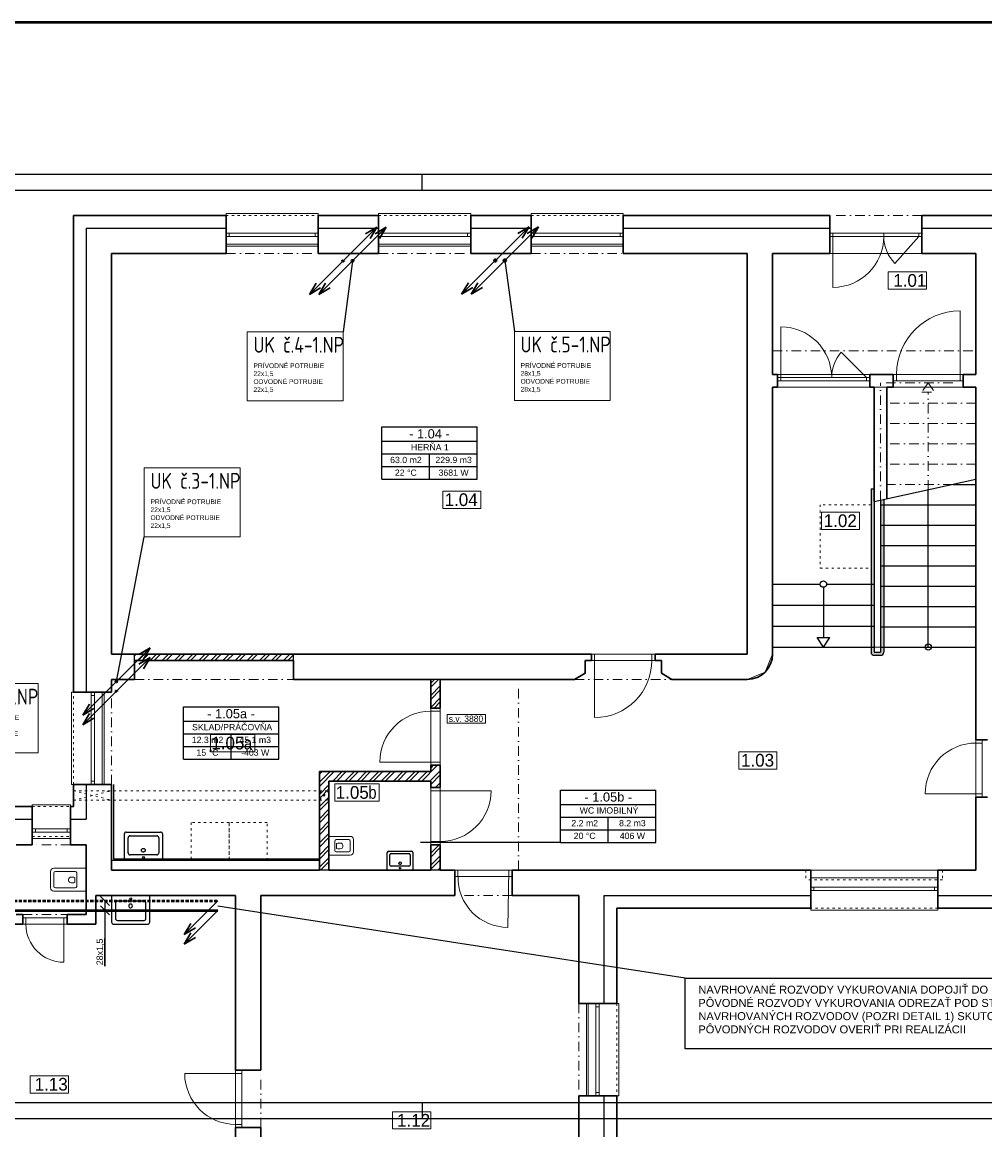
# Model space of a CAD drawing. Header units: millimetres. Extents: x 49721 to 99817, y 15126 to 82527.
# Tile 16 of 25: x 57308 to 72457, y 65098 to 82527. Entities that reach past the tile are written whole.
import ezdxf

# ---------------------------------------------------------------- set-up
doc = ezdxf.new("R2010")
doc.units = ezdxf.units.MM
for name, pattern in [('ACAD_ISO03W100', [30, 12, -18]), ('DASH', [75, 50, -25]), ('ČERCHOVANÁ', [1, 0.5, -0.25, 0, -0.25])]:
    doc.linetypes.add(name, pattern=pattern)
doc.layers.add('- pomocna', color=232, linetype='Continuous', lineweight=0, plot=False)
for name, color, linetype, lineweight in [('- zariadenie', 30, 'Continuous', 0), ('_1_TZB-popis', 253, 'Continuous', 15), ('H popisky', 8, 'Continuous', 25), ('H stavba', 82, 'Continuous', 30), ('m_ciarkovana zariadenie', 7, 'Continuous', 0), ('m_popis', 7, 'Continuous', 0), ('otvor', 163, 'Continuous', 5), ('ramik', 61, 'Continuous', 25), ('RE-nove', 10, 'Continuous', 0), ('Tbč stavba', 4, 'ČERCHOVANÁ', 0), ('Tč stavba', 7, 'ACAD_ISO03W100', 5)]:
    doc.layers.add(name, color=color, linetype=linetype, lineweight=lineweight)
for name, color, linetype in [('1__NP___MIESTNOSTIUK', 7, 'Continuous'), ('ODVODN__POTRUBIE', 7, 'Continuous'), ('POLO_KY', 7, 'Continuous'), ('PR_VODN__POTRUBIE', 7, 'Continuous'), ('ZNA_KA_STUPA_KY', 7, 'Continuous')]:
    doc.layers.add(name, color=color, linetype=linetype)
doc.styles.add('1-50_ce_2mm_100', font='GOTHIC.TTF', dxfattribs={"height": 100})
doc.styles.add('ARIAL', font='arial.ttf')
doc.styles.add('Arial_4', font='arial.ttf', dxfattribs={"height": 150})
doc.styles.add('MtXpl_Arial_Narrow', font='ARIALN.TTF')
doc.styles.add('MtXpl_TechnicLite', font='txt')

# ---------------------------------------------------------------- blocks, each defined once
blk = doc.blocks.new('*U143')
at = {"layer": 'ramik'}
for p, q in [((-630, 292), (-630, 297)), ((-630, 5), (-630, 0))]:
    blk.add_line(p, q, dxfattribs=at)
for points in [[(-840, 0), (0, 0), (0, 297), (-840, 297)], [(-835, 5), (-5, 5), (-5, 292), (-835, 292)]]:
    blk.add_lwpolyline(points, close=True, dxfattribs=at)
blk = doc.blocks.new('A$C50a26ddb')
at = {"layer": 'ZNA_KA_STUPA_KY', "color": 12}
blk.add_line((530, 530), (0, 0), dxfattribs=at)
at = {"layer": 'ZNA_KA_STUPA_KY', "color": 12, "lineweight": 30}
for p in [(106, 177), (177, 106)]:
    blk.add_line(p, (0, 0), dxfattribs=at)
blk = doc.blocks.new('A$C355c1e2b')
at = {"layer": 'ODVODN__POTRUBIE', "color": 172, "lineweight": 9}
blk.add_line((530, 530), (0, 0), dxfattribs=at)
at = {"layer": 'ODVODN__POTRUBIE', "color": 172, "lineweight": 30}
for p in [(106, 177), (177, 106)]:
    blk.add_line(p, (0, 0), dxfattribs=at)
blk = doc.blocks.new('A$Cb8585ead')
at = {"layer": 'ZNA_KA_STUPA_KY', "color": 8}
blk.add_line((530, 530), (0, 0), dxfattribs=at)
at = {"layer": 'ZNA_KA_STUPA_KY', "color": 8, "lineweight": 30}
for p in [(106, 177), (177, 106)]:
    blk.add_line(p, (0, 0), dxfattribs=at)
blk = doc.blocks.new('1np-novypodklad')
at = {"layer": 'RE-nove'}
h = blk.add_hatch(color=8, dxfattribs=at)
h.paths.add_polyline_path([(20382, 51635), (20332, 51635), (20332, 51315), (20382, 51315)])
h.paths.add_polyline_path([(20382, 51716), (20332, 51705), (20332, 51635), (20382, 51635)])
h.paths.add_polyline_path([(20232, 51683), (20232, 51885), (20182, 51885), (20182, 50385), (20232, 50385)])
h.paths.add_polyline_path([(20232, 50385), (20182, 50385), (20182, 50055), (20232, 50055)])
h.paths.add_polyline_path([(20232, 50055), (20182, 50055), (20182, 49725), (20232, 49725)])
h.paths.add_polyline_path([(20232, 49725), (20182, 49725), (20182, 49395), (20232, 49395)])
h.paths.add_polyline_path([(20382, 49315), (20382, 49395), (20332, 49395), (20332, 49315), (20232, 49315), (20232, 49395), (20182, 49395), (20182, 49315, 0.414214), (20232, 49265), (20332, 49265, 0.414214)])
h.paths.add_polyline_path([(20382, 49715), (20332, 49715), (20332, 49395), (20382, 49395)])
h.paths.add_polyline_path([(20382, 50035), (20332, 50035), (20332, 49715), (20382, 49715)])
h.paths.add_polyline_path([(20382, 50355), (20332, 50355), (20332, 50035), (20382, 50035)])
h.paths.add_polyline_path([(20382, 50675), (20332, 50675), (20332, 50355), (20382, 50355)])
h.paths.add_polyline_path([(20382, 50995), (20332, 50995), (20332, 50675), (20382, 50675)])
h.paths.add_polyline_path([(20382, 51315), (20332, 51315), (20332, 50995), (20382, 50995)])
at = {"layer": '- pomocna', "color": 8}
for p, q in [((11482, 55735), (10032, 55735)), ((10032, 55735), (10032, 55585)), ((11482, 55585), (11482, 55735)), ((13882, 55735), (12432, 55735)), ((12432, 55735), (12432, 55585)), ((13882, 55585), (13882, 55735)), ((16282, 55735), (14832, 55735)), ((14832, 55735), (14832, 55585)), ((16282, 55585), (16282, 55735)), ((10032, 55585), (8232, 55585)), ((8232, 55585), (8232, 49285)), ((12432, 55585), (11482, 55585)), ((14832, 55585), (13882, 55585)), ((18232, 55585), (16282, 55585)), ((18232, 49285), (18232, 55585)), ((18632, 55585), (21832, 55585)), ((18632, 53685), (18632, 55585)), ((21832, 55585), (21832, 53685)), ((21832, 53685), (18632, 53685)), ((18632, 53485), (21832, 53485)), ((18632, 49395), (18632, 53485)), ((21832, 53485), (21832, 49395)), ((21832, 49395), (18632, 49395)), ((18632, 49285), (18632, 49395)), ((18632, 49395), (21832, 49395)), ((21832, 49395), (21832, 45885)), ((8232, 49285), (18232, 49285)), ((11092, 49185), (8592, 49185)), ((8592, 49185), (8592, 48885)), ((11092, 48885), (11092, 49185)), ((15682, 48985), (15682, 49185)), ((15682, 49185), (16882, 49185)), ((16882, 49185), (16882, 48985)), ((18515, 49002), (18632, 49285)), ((15517, 48885), (15682, 48985)), ((16882, 48985), (17047, 48885)), ((18232, 48885), (18515, 49002)), ((8592, 48885), (8232, 48885)), ((8232, 48885), (8232, 48685)), ((13252, 48885), (11092, 48885)), ((13252, 47435), (13252, 48885)), ((13402, 45885), (13402, 48885)), ((13402, 48885), (15517, 48885)), ((17047, 48885), (18232, 48885)), ((8232, 48685), (8082, 48685)), ((8082, 48685), (8082, 47235)), ((11502, 45885), (11502, 47435)), ((11502, 47435), (13252, 47435)), ((8082, 47235), (8232, 47235)), ((8232, 47235), (8232, 45885)), ((13252, 47285), (11652, 47285)), ((11652, 47285), (11652, 45885)), ((13252, 45885), (13252, 47285)), ((8232, 45885), (11502, 45885)), ((11652, 45885), (13252, 45885)), ((21832, 45885), (14832, 45885)), ((14532, 45785), (13632, 45785)), ((13632, 45785), (13632, 45485)), ((14532, 45485), (14532, 45785)), ((10182, 45485), (7982, 45485)), ((7982, 45485), (7982, 45035)), ((10182, 38485), (10182, 45485)), ((13632, 45485), (10582, 45485)), ((10582, 45485), (10582, 42735)), ((15582, 45485), (14532, 45485)), ((15582, 43785), (15582, 45485)), ((7982, 45035), (5532, 45035)), ((15732, 43785), (15582, 43785)), ((15732, 42335), (15732, 43785)), ((10582, 42735), (10282, 42735)), ((10282, 42735), (10282, 41835)), ((15582, 41135), (15582, 42335)), ((15582, 42335), (15732, 42335)), ((10282, 41835), (10582, 41835)), ((10582, 41835), (10582, 38335))]:
    blk.add_line(p, q, dxfattribs=at)
at = {"layer": '- zariadenie', "color": 8}
for p, q in [((11987, 46416), (11652, 46416)), ((11652, 46416), (11652, 46121)), ((11962, 46366), (11767, 46366)), ((12037, 46171), (12037, 46366)), ((11742, 46196), (11742, 46341)), ((11771, 46265), (11771, 46304)), ((11771, 46265), (11771, 46227)), ((11987, 46196), (11987, 46341)), ((11652, 46121), (11987, 46121)), ((11767, 46171), (11962, 46171)), ((7272, 45605), (7272, 45865)), ((7322, 45915), (7832, 45915)), ((7322, 45630), (7322, 45840)), ((7347, 45865), (7657, 45865)), ((7682, 45630), (7682, 45840)), ((7832, 45915), (7832, 45555)), ((7653, 45731), (7653, 45770)), ((7653, 45731), (7653, 45692)), ((7832, 45555), (7322, 45555)), ((7657, 45605), (7347, 45605))]:
    blk.add_line(p, q, dxfattribs=at)
for centre, radius, start, end in [((11767, 46341), 25, 90, 180), ((11962, 46341), 25, 0, 90), ((11987, 46366), 50, 0, 90), ((11767, 46196), 25, 180, 270), ((11814, 46186), 126, 74.6539, 109.755), ((11814, 46345), 126, 250.245, 285.346), ((11831, 46269), 41.5, 354.2198, 66.4961), ((11831, 46262), 41.5, 293.5039, 5.7802), ((11962, 46196), 25, 270, 0), ((11987, 46171), 50, 270, 0), ((7322, 45865), 50, 90, 180), ((7347, 45840), 25, 90, 180), ((7657, 45840), 25, 0, 90), ((7594, 45735), 41.5, 113.5039, 185.7802), ((7594, 45728), 41.5, 174.2198, 246.4961), ((7611, 45651), 126, 70.245, 105.3461), ((7611, 45811), 126, 254.654, 289.755), ((7322, 45605), 50, 180, 270), ((7347, 45630), 25, 180, 270), ((7657, 45630), 25, 270, 0)]:
    blk.add_arc(centre, radius, start, end, dxfattribs=at)
at = {"color": 8, "linetype": 'Continuous'}
for p, q in [((7832, 55985), (7832, 48685)), ((7832, 55985), (10032, 55985)), ((11482, 55985), (12432, 55985)), ((13882, 55985), (14832, 55985)), ((16282, 55985), (19532, 55985)), ((20982, 55985), (23612, 55985)), ((20182, 51885), (20232, 51885)), ((20182, 51885), (20182, 49315)), ((20232, 51683), (20232, 49315)), ((20332, 51705), (20332, 49315)), ((20382, 51716), (20382, 49315)), ((18632, 50385), (19382, 50385)), ((19482, 50385), (20232, 50385)), ((18632, 50055), (20232, 50055)), ((18632, 49725), (20232, 49725)), ((19432, 49395), (19332, 49545)), ((19432, 49395), (19532, 49545)), ((18632, 49395), (20232, 49395)), ((20232, 49315), (20332, 49315)), ((20232, 49265), (20332, 49265)), ((7832, 47235), (7832, 46685)), ((5132, 46685), (6982, 46685)), ((15982, 45485), (19232, 45485)), ((15982, 43785), (15982, 45485)), ((15982, 43785), (15982, 45485)), ((21232, 45485), (23662, 45485)), ((15982, 41135), (15982, 42335))]:
    blk.add_line(p, q, dxfattribs=at)
at = {"color": 8}
for p, q in [((20232, 51683), (21832, 52035)), ((21469, 51955), (21832, 51955)), ((21082, 49395), (21082, 51870)), ((20332, 51635), (21832, 51635)), ((20332, 51315), (21832, 51315)), ((20332, 50995), (21832, 50995)), ((20332, 50675), (21832, 50675)), ((19432, 50335), (19432, 49545)), ((20332, 50355), (21832, 50355)), ((20332, 50035), (21832, 50035)), ((20332, 49715), (21832, 49715)), ((19332, 49545), (19532, 49545)), ((19432, 49545), (19432, 49545)), ((20332, 49395), (21832, 49395)), ((8592, 49185), (8592, 49285)), ((11092, 49185), (11092, 49285)), ((13402, 48885), (13252, 48885)), ((8262, 47235), (8262, 46065)), ((7582, 46685), (7832, 46685)), ((8432, 46035), (8432, 46455)), ((8462, 46485), (9002, 46485)), ((8492, 46155), (8492, 46395)), ((8522, 46425), (8942, 46425)), ((8972, 46395), (8972, 46155)), ((9032, 46455), (9032, 46035)), ((11502, 46035), (8232, 46035)), ((8262, 46065), (11502, 46065)), ((9032, 46035), (8432, 46035)), ((8942, 46125), (8522, 46125)), ((12570, 45885), (12570, 46165)), ((12590, 46185), (12950, 46185)), ((12610, 45965), (12610, 46125)), ((12630, 46145), (12910, 46145)), ((12930, 46125), (12930, 45965)), ((12970, 46165), (12970, 45885)), ((11652, 45885), (11502, 45885)), ((12970, 45885), (12570, 45885)), ((12910, 45945), (12630, 45945)), ((13402, 45885), (13252, 45885)), ((8832, 45485), (8232, 45485)), ((8232, 45485), (8232, 45065)), ((8292, 45365), (8292, 45125)), ((8742, 45395), (8322, 45395)), ((8772, 45125), (8772, 45365)), ((8832, 45065), (8832, 45485)), ((8262, 45035), (8802, 45035)), ((8322, 45095), (8742, 45095))]:
    blk.add_line(p, q, dxfattribs=at)
for centre, radius in [((19432, 50385), 50), ((21082, 49395), 50), ((8732, 46085), 15), ((12770, 45918), 10), ((8532, 45435), 15)]:
    blk.add_circle(centre, radius, dxfattribs=at)
for centre, radius, start, end in [((20232, 49315), 50, 180, 270), ((20332, 49315), 50, 270, 0), ((8462, 46455), 30, 90, 180), ((8522, 46395), 30, 90, 180), ((8942, 46395), 30, 0, 90), ((9002, 46455), 30, 0, 90), ((8522, 46155), 30, 180, 270), ((8942, 46155), 30, 270, 0), ((12590, 46165), 20, 90, 180), ((12630, 46125), 20, 90, 180), ((12910, 46125), 20, 0, 90), ((12950, 46165), 20, 0, 90), ((12630, 45965), 20, 180, 270), ((12910, 45965), 20, 270, 0), ((8322, 45365), 30, 90, 180), ((8742, 45365), 30, 360, 90), ((8262, 45065), 30, 180, 270), ((8322, 45125), 30, 180, 270), ((8742, 45125), 30, 270, 360), ((8802, 45065), 30, 270, 360)]:
    blk.add_arc(centre, radius, start, end, dxfattribs=at)
at = {"color": 8, "extrusion": (0, 0, -1)}
for centre, major_axis, start_param, end_param in [((8731, 46197), (-29, 7.6), 4.457203, 7.598795), ((8731, 46197), (-29, 7.6), 1.31561, 4.457203), ((12770, 45993), (-19.4, 5), 4.457203, 7.598795), ((12770, 45993), (-19.4, 5), 1.31561, 4.457203)]:
    blk.add_ellipse(centre, major_axis=major_axis, ratio=1, start_param=start_param, end_param=end_param, dxfattribs=at)
at = {"color": 8}
for start_param, end_param in [(4.457203, 7.598795), (1.31561, 4.457203)]:
    blk.add_ellipse((8531, 45322), major_axis=(-29, -7.6), ratio=1, start_param=start_param, end_param=end_param, dxfattribs=at)
at = {"layer": 'H popisky', "color": 8, "lineweight": 0}
for p, q in [((20453, 55298), (21053, 55298)), ((20453, 55298), (20453, 55027)), ((21053, 55298), (21053, 55027)), ((20453, 55027), (21053, 55027)), ((13442, 51847), (14042, 51847)), ((13442, 51847), (13442, 51577)), ((14042, 51847), (14042, 51577)), ((13442, 51577), (14042, 51577)), ((19400, 51516), (20000, 51516)), ((19400, 51516), (19400, 51245)), ((20000, 51516), (20000, 51245)), ((19400, 51245), (20000, 51245)), ((9785, 48017), (10485, 48017)), ((9785, 48017), (9785, 47747)), ((10485, 48017), (10485, 47747)), ((9785, 47747), (10485, 47747)), ((18100, 47746), (18700, 47746)), ((18100, 47746), (18100, 47475)), ((18700, 47746), (18700, 47475)), ((18100, 47475), (18700, 47475)), ((11744, 47241), (12444, 47241)), ((11744, 47241), (11744, 46970)), ((12444, 47241), (12444, 46970)), ((11744, 46970), (12444, 46970)), ((6951, 42647), (7551, 42647)), ((6951, 42647), (6951, 42377)), ((7551, 42647), (7551, 42377)), ((6951, 42377), (7551, 42377)), ((12652, 42083), (13252, 42083)), ((12652, 42083), (12652, 41812)), ((13252, 42083), (13252, 41812)), ((12652, 41812), (13252, 41812))]:
    blk.add_line(p, q, dxfattribs=at)
at = {"layer": 'H stavba', "color": 8}
for p, q in [((7632, 56185), (7632, 48685)), ((7632, 56185), (10032, 56185)), ((10032, 56185), (10032, 55585)), ((11482, 56185), (11482, 55585)), ((11482, 56185), (12432, 56185)), ((12432, 56185), (12432, 55585)), ((13882, 56185), (13882, 55585)), ((13882, 56185), (14832, 56185)), ((14832, 56185), (14832, 55585)), ((16282, 56185), (16282, 55585)), ((16282, 56185), (19532, 56185)), ((19532, 56185), (19532, 55585)), ((20982, 56185), (23612, 56185)), ((20982, 56185), (20982, 55585)), ((8232, 55585), (8232, 49285)), ((8232, 55585), (10032, 55585)), ((11482, 55585), (12432, 55585)), ((13882, 55585), (14832, 55585)), ((16282, 55585), (18232, 55585)), ((18232, 55585), (18232, 49285)), ((18632, 55585), (19532, 55585)), ((18632, 55585), (18632, 53685)), ((20982, 55585), (21832, 55585)), ((21832, 55585), (21832, 53685)), ((18632, 53685), (18712, 53685)), ((18712, 53685), (18712, 53485)), ((20162, 53685), (20532, 53685)), ((20162, 53685), (20162, 53485)), ((20532, 53685), (20532, 53485)), ((21632, 53685), (21832, 53685)), ((21632, 53685), (21632, 53485)), ((18632, 53485), (18712, 53485)), ((18632, 53485), (18632, 49285)), ((20162, 53485), (20232, 53485)), ((20232, 51683), (20232, 53485)), ((20432, 53485), (20532, 53485)), ((20432, 51727), (20432, 53485)), ((21632, 53485), (21832, 53485)), ((21832, 53485), (21832, 47935)), ((8232, 49285), (8592, 49285)), ((8592, 49285), (11092, 49285)), ((8592, 49185), (8592, 48885)), ((8592, 49185), (11092, 49185)), ((11092, 49285), (15782, 49285)), ((11092, 49185), (11092, 48885)), ((15682, 49185), (15682, 48985)), ((15782, 49185), (15682, 49185)), ((15782, 49285), (15782, 49185)), ((16782, 49285), (16782, 49185)), ((16782, 49285), (18232, 49285)), ((16782, 49185), (16882, 49185)), ((16882, 49185), (16882, 48985)), ((15517, 48885), (15682, 48985)), ((16882, 48985), (17047, 48885)), ((8232, 48885), (8592, 48885)), ((8232, 48885), (8232, 48685)), ((11092, 48885), (13252, 48885)), ((13252, 48885), (13252, 48435)), ((13402, 48885), (14832, 48885)), ((13402, 48885), (13402, 48435)), ((14832, 48885), (15517, 48885)), ((17047, 48885), (18232, 48885)), ((7632, 48685), (8232, 48685)), ((13402, 48435), (13252, 48435)), ((21832, 47935), (22012, 47935)), ((11502, 47435), (11502, 45885)), ((13252, 47435), (11502, 47435)), ((13402, 47535), (13252, 47535)), ((13252, 47435), (13252, 47535)), ((13402, 47535), (13402, 47185)), ((7632, 47235), (7632, 46885)), ((7632, 47235), (8232, 47235)), ((8232, 47235), (8232, 45885)), ((11652, 47285), (11652, 45885)), ((13252, 47285), (11652, 47285)), ((13252, 47285), (13252, 47185)), ((13402, 47185), (13252, 47185)), ((4932, 46885), (6982, 46885)), ((6982, 46285), (6982, 46885)), ((7582, 46885), (7582, 46285)), ((7582, 46885), (7632, 46885)), ((21832, 47035), (22012, 47035)), ((21832, 47035), (21832, 45885)), ((6982, 46285), (6732, 46285)), ((7582, 46285), (7832, 46285)), ((7832, 46285), (7832, 45185)), ((13252, 46285), (13252, 45885)), ((13402, 46285), (13252, 46285)), ((13402, 46285), (13402, 45885)), ((11502, 45885), (8232, 45885)), ((13252, 45885), (11652, 45885)), ((13632, 45885), (13402, 45885)), ((13632, 45485), (13632, 45885)), ((14532, 45885), (19232, 45885)), ((14532, 45485), (14532, 45885)), ((19232, 45885), (19232, 45285)), ((21232, 45885), (21832, 45885)), ((21232, 45885), (21232, 45285)), ((7982, 45485), (10182, 45485)), ((7982, 45485), (7982, 45035)), ((10182, 45485), (10182, 42735)), ((10582, 45485), (13632, 45485)), ((10582, 45485), (10582, 42735)), ((14532, 45485), (15582, 45485)), ((15582, 43785), (15582, 45485)), ((6832, 45185), (6732, 45185)), ((6832, 45185), (6832, 45035)), ((7832, 45185), (7532, 45185)), ((7532, 45185), (7532, 45035)), ((16182, 45285), (19232, 45285)), ((16182, 43785), (16182, 45285)), ((21232, 45285), (23662, 45285)), ((6832, 45035), (6532, 45035)), ((7982, 45035), (7532, 45035)), ((16182, 43785), (15582, 43785)), ((10582, 42735), (10182, 42735)), ((15582, 41135), (15582, 42335)), ((16182, 42335), (15582, 42335)), ((16182, 41135), (16182, 42335)), ((10582, 41835), (10182, 41835)), ((10182, 41835), (10182, 38485)), ((10582, 41835), (10582, 38335))]:
    blk.add_line(p, q, dxfattribs=at)
blk.add_arc((18232, 49285), 400, 270, 0, dxfattribs=at)
at = {"layer": 'm_ciarkovana zariadenie', "color": 8, "linetype": 'ACAD_ISO03W100', "ltscale": 3}
for p, q in [((10081, 46635), (9481, 46635)), ((9481, 46635), (9481, 46035)), ((10081, 46035), (10081, 46635)), ((10681, 46635), (10081, 46635)), ((10081, 46635), (10081, 46035)), ((10681, 46035), (10681, 46635)), ((9481, 46035), (10081, 46035)), ((10081, 46035), (10681, 46035))]:
    blk.add_line(p, q, dxfattribs=at)
at = {"layer": 'm_popis', "color": 8, "lineweight": 0}
for p, q in [((13513, 48336), (14113, 48336)), ((13513, 48199), (13513, 48336)), ((14113, 48199), (14113, 48336)), ((13513, 48199), (14113, 48199))]:
    blk.add_line(p, q, dxfattribs=at)
at = {"layer": 'otvor', "color": 8}
for p, q in [((10032, 56185), (10032, 56215)), ((10032, 56215), (11482, 56215)), ((11482, 56215), (11482, 56185)), ((12432, 56185), (12432, 56215)), ((12432, 56215), (13882, 56215)), ((13882, 56215), (13882, 56185)), ((14832, 56185), (14832, 56215)), ((14832, 56215), (16282, 56215)), ((16282, 56215), (16282, 56185)), ((11482, 55905), (10032, 55905)), ((11482, 55855), (10032, 55855)), ((10082, 55905), (10082, 55855)), ((11432, 55905), (11432, 55855)), ((13882, 55905), (12432, 55905)), ((13882, 55855), (12432, 55855)), ((12482, 55905), (12482, 55855)), ((13832, 55905), (13832, 55855)), ((16282, 55905), (14832, 55905)), ((16282, 55855), (14832, 55855)), ((14882, 55905), (14882, 55855)), ((16232, 55905), (16232, 55855)), ((20982, 55905), (19532, 55905)), ((20982, 55855), (19532, 55855)), ((19582, 55905), (19582, 55055)), ((20382, 55855), (20382, 55905)), ((20932, 55855), (20558, 55430)), ((20932, 55905), (20932, 55855)), ((10032, 55705), (11482, 55705)), ((12432, 55705), (13882, 55705)), ((14832, 55705), (16282, 55705)), ((21582, 54685), (21582, 53585)), ((18762, 53585), (18762, 54435)), ((20112, 53635), (19714, 54033)), ((20532, 53685), (21632, 53685)), ((20582, 53685), (20582, 53585)), ((18712, 53635), (20162, 53635)), ((18712, 53585), (20162, 53585)), ((20112, 53635), (20112, 53585)), ((20532, 53585), (21632, 53585)), ((16782, 49285), (15782, 49285)), ((15782, 49185), (16782, 49185)), ((15832, 49285), (15832, 48285)), ((16732, 49285), (16732, 49185)), ((7602, 47235), (7602, 48685)), ((7602, 48685), (7632, 48685)), ((7912, 48685), (7912, 47235)), ((7912, 48635), (7962, 48635)), ((7962, 48685), (7962, 47235)), ((8112, 47235), (8112, 48685)), ((13252, 47535), (13252, 48435)), ((13252, 48385), (13402, 48385)), ((13402, 47535), (13402, 48435)), ((21832, 47935), (21832, 47035)), ((21932, 47935), (21932, 47035)), ((21832, 47885), (21932, 47885)), ((12452, 47585), (13402, 47585)), ((7632, 47235), (7602, 47235)), ((7912, 47285), (7962, 47285)), ((13252, 47185), (13252, 46285)), ((14202, 47135), (13252, 47135)), ((13402, 47185), (13402, 46285)), ((21032, 47085), (21932, 47085)), ((6982, 46885), (6982, 46915)), ((6982, 46915), (7582, 46915)), ((7582, 46915), (7582, 46885)), ((7582, 46535), (6982, 46535)), ((7582, 46485), (6982, 46485)), ((6982, 46415), (6982, 46385)), ((6982, 46385), (7582, 46385)), ((7032, 46535), (7032, 46485)), ((7532, 46535), (7532, 46485)), ((7582, 46385), (7582, 46415)), ((13402, 46335), (13252, 46335)), ((14532, 45885), (13632, 45885)), ((13682, 45785), (13682, 45885)), ((14467, 44985), (14482, 45885)), ((14532, 45785), (13632, 45785)), ((21232, 45765), (19232, 45765)), ((19232, 45615), (21232, 45615)), ((19232, 45565), (21232, 45565)), ((19282, 45565), (19282, 45615)), ((21182, 45565), (21182, 45615)), ((19232, 45255), (19232, 45285)), ((21232, 45255), (19232, 45255)), ((21232, 45285), (21232, 45255)), ((7532, 45135), (6832, 45135)), ((7532, 45035), (6832, 45035)), ((6882, 45135), (6882, 45035)), ((7482, 45135), (7482, 44435)), ((15702, 43785), (15702, 42335)), ((15852, 42335), (15852, 43785)), ((15902, 42335), (15902, 43785)), ((16182, 43785), (16212, 43785)), ((16212, 43785), (16212, 42335)), ((15902, 43735), (15852, 43735)), ((10182, 41835), (10182, 42735)), ((10282, 42735), (10282, 41835)), ((10282, 42685), (9382, 42685)), ((15902, 42385), (15852, 42385)), ((16212, 42335), (16182, 42335)), ((10282, 41885), (10182, 41885))]:
    blk.add_line(p, q, dxfattribs=at)
for centre, radius, start, end in [((19582, 55855), 800, 270, 0), ((20982, 55855), 600, 180, 225), ((21582, 53685), 1000, 90, 180), ((18762, 53635), 800, 0, 90), ((20162, 53635), 600, 138.3781, 180), ((15832, 49185), 900, 270, 0), ((13252, 47585), 800, 90, 180), ((21832, 47085), 800, 90, 180), ((13402, 47135), 800, 270, 0), ((14469, 45772), 787, 179.0767, 269.8388), ((7482, 45035), 600, 180, 270), ((10182, 42685), 800, 180, 270)]:
    blk.add_arc(centre, radius, start, end, dxfattribs=at)
at = {"layer": 'RE-nove', "color": 8, "linetype": 'Continuous'}
for p, q in [((8592, 49257), (8620, 49285)), ((8647, 49185), (8747, 49285)), ((8711, 49185), (8811, 49285)), ((8838, 49185), (8938, 49285)), ((8901, 49185), (9001, 49285)), ((9029, 49185), (9129, 49285)), ((9092, 49185), (9192, 49285)), ((9220, 49185), (9320, 49285)), ((9283, 49185), (9383, 49285)), ((9411, 49185), (9511, 49285)), ((9474, 49185), (9574, 49285)), ((9602, 49185), (9702, 49285)), ((9665, 49185), (9765, 49285)), ((9792, 49185), (9892, 49285)), ((9856, 49185), (9956, 49285)), ((9983, 49185), (10083, 49285)), ((10047, 49185), (10147, 49285)), ((10174, 49185), (10274, 49285)), ((10238, 49185), (10338, 49285)), ((10365, 49185), (10465, 49285)), ((10429, 49185), (10529, 49285)), ((10556, 49185), (10656, 49285)), ((10620, 49185), (10720, 49285)), ((10747, 49185), (10847, 49285)), ((10811, 49185), (10911, 49285)), ((10938, 49185), (11038, 49285)), ((11002, 49185), (11092, 49275)), ((13252, 48826), (13311, 48885)), ((13252, 48762), (13374, 48885)), ((13252, 48635), (13402, 48785)), ((13252, 48572), (13402, 48722)), ((13252, 48444), (13402, 48594)), ((13306, 48435), (13402, 48531)), ((11502, 47267), (11670, 47435)), ((11502, 47394), (11543, 47435)), ((11502, 47203), (11734, 47435)), ((11711, 47285), (11861, 47435)), ((11774, 47285), (11924, 47435)), ((11902, 47285), (12052, 47435)), ((11965, 47285), (12115, 47435)), ((12093, 47285), (12243, 47435)), ((12156, 47285), (12306, 47435)), ((12284, 47285), (12434, 47435)), ((12347, 47285), (12497, 47435)), ((12474, 47285), (12624, 47435)), ((12538, 47285), (12688, 47435)), ((12665, 47285), (12815, 47435)), ((12729, 47285), (12879, 47435)), ((12856, 47285), (13006, 47435)), ((12920, 47285), (13070, 47435)), ((13047, 47285), (13197, 47435)), ((13111, 47285), (13361, 47535)), ((13238, 47285), (13402, 47449)), ((13252, 47490), (13297, 47535)), ((13252, 47235), (13402, 47385)), ((13329, 47185), (13402, 47258)), ((11502, 47076), (11652, 47226)), ((11502, 47012), (11652, 47162)), ((13393, 47185), (13402, 47194)), ((11502, 46885), (11652, 47035)), ((11502, 46822), (11652, 46972)), ((11502, 46694), (11652, 46844)), ((11502, 46631), (11652, 46781)), ((11502, 46503), (11652, 46653)), ((11502, 46440), (11652, 46590)), ((11502, 46312), (11652, 46462)), ((11502, 46249), (11652, 46399)), ((11502, 46121), (11652, 46271)), ((11502, 46058), (11652, 46208)), ((13252, 46153), (13384, 46285)), ((13252, 46280), (13256, 46285)), ((13252, 46090), (13402, 46240)), ((11502, 45931), (11652, 46081)), ((11520, 45885), (11652, 46017)), ((13252, 45962), (13402, 46112)), ((13252, 45899), (13402, 46049)), ((11647, 45885), (11652, 45890)), ((13366, 45885), (13402, 45921))]:
    blk.add_line(p, q, dxfattribs=at)
at = {"layer": 'Tbč stavba', "color": 8, "ltscale": 300}
for p, q in [((20982, 56185), (19532, 56185)), ((10032, 55585), (11482, 55585)), ((12432, 55585), (13882, 55585)), ((14832, 55585), (16282, 55585)), ((19532, 55585), (20982, 55585)), ((18632, 54055), (21832, 54055)), ((18712, 53685), (20162, 53685)), ((21469, 53555), (20332, 53555)), ((20332, 51705), (20332, 53555)), ((21082, 53555), (20982, 53405)), ((21082, 53555), (21182, 53405)), ((18712, 53485), (20162, 53485)), ((20532, 53485), (21632, 53485)), ((20982, 53405), (21182, 53405)), ((21082, 51870), (21082, 53405)), ((21832, 53235), (20334, 53235)), ((21832, 52915), (20334, 52915)), ((21832, 52595), (20334, 52595)), ((21832, 52275), (20334, 52275)), ((21469, 51955), (20334, 51955)), ((8592, 48885), (11092, 48885)), ((14632, 45885), (14632, 48885)), ((15517, 48885), (17047, 48885)), ((8232, 47235), (8232, 48685)), ((7582, 46285), (6982, 46285)), ((21232, 45885), (19232, 45885)), ((14532, 45485), (13632, 45485)), ((6832, 45185), (7532, 45185)), ((15582, 43785), (15582, 42335)), ((10582, 41835), (10582, 42735))]:
    blk.add_line(p, q, dxfattribs=at)
at = {"layer": 'Tč stavba', "color": 8, "ltscale": 3}
for p, q in [((10032, 56185), (11482, 56185)), ((12432, 56185), (13882, 56185)), ((14832, 56185), (16282, 56185)), ((10032, 55735), (11482, 55735)), ((12432, 55735), (13882, 55735)), ((14832, 55735), (16282, 55735)), ((19382, 51635), (19382, 50635)), ((20182, 51635), (19382, 51635)), ((20182, 50635), (20182, 51635)), ((19382, 50635), (20182, 50635)), ((7632, 47235), (7632, 48685)), ((8082, 47235), (8082, 48685)), ((7632, 47135), (11652, 47135)), ((7632, 46985), (8232, 47135)), ((7632, 47135), (8232, 46985)), ((11502, 46985), (11652, 47135)), ((11652, 46985), (11502, 47135)), ((6982, 46885), (7582, 46885)), ((7632, 46985), (11652, 46985)), ((6982, 46415), (7582, 46415)), ((19157, 45885), (19157, 45735)), ((21307, 45885), (21307, 45735)), ((21307, 45735), (19157, 45735)), ((21232, 45285), (19232, 45285)), ((15732, 43785), (15732, 42335)), ((16182, 43785), (16182, 42335))]:
    blk.add_line(p, q, dxfattribs=at)
at = {"layer": 'H popisky', "color": 8}
for s, style, p in [('1.01', 'MtXpl_TechnicLite', (20531, 55064)), ('1.04', 'MtXpl_TechnicLite', (13471, 51614)), ('1.02', 'MtXpl_TechnicLite', (19437, 51283)), ('1.05', 'MtXpl_TechnicLite', (9800, 47784)), ('a', 'MtXpl_Arial_Narrow', (10314, 47784)), ('1.03', 'MtXpl_TechnicLite', (18135, 47514)), ('1.05', 'MtXpl_TechnicLite', (11758, 47008)), ('b', 'MtXpl_Arial_Narrow', (12273, 47008)), ('1.13', 'MtXpl_TechnicLite', (7020, 42416)), ('1.12', 'MtXpl_TechnicLite', (12723, 41849))]:
    blk.add_text(s, height=200, rotation=360, dxfattribs=dict(at, style=style)).set_placement(p)
at = {"layer": 'm_popis', "color": 8, "style": '1-50_ce_2mm_100'}
blk.add_text('s.v. 3880', height=100, dxfattribs=at).set_placement((13536, 48217))

msp = doc.modelspace()

# ---------------------------------------------------------------- linework, layer by layer
for p, q in [((62508.4, 78772.6), (62359.3, 77656.5, 0)), ((64904, 78777.1), (65053.1, 77661, 0)), ((58791.2, 72151.5), (59230.2, 74427.2, 0)), ((65781, 69619.9), (63575, 69619.9)), ((67742.8, 67484.3), (60388.5, 68620.2))]:
    msp.add_line(p, q)
at = {"color": 240, "lineweight": 50}
msp.add_lwpolyline([(49721.4, 82527.4), (99817.4, 82527.4), (99817.4, 15125.8), (49721.4, 15125.8)], close=True, dxfattribs=at)
msp.add_lwpolyline([(75597.7, 66372.1), (67742.8, 66372.1), (67742.8, 67484.3), (75597.7, 67484.3)], close=True)
at = {"layer": '1__NP___MIESTNOSTIUK', "color": 7}
for p, q in [((62966.8, 75934.4), (62966.8, 76159.4)), ((62966.8, 76159.4), (64466.8, 76159.4)), ((64466.8, 75934.4), (64466.8, 76159.4)), ((62966.8, 75734.4), (62966.8, 75934.4)), ((62966.8, 75934.4), (64466.8, 75934.4)), ((62966.8, 75934.4), (64466.8, 75934.4)), ((64466.8, 75734.4), (64466.8, 75934.4)), ((62966.8, 75534.4), (62966.8, 75734.4)), ((62966.8, 75734.4), (64466.8, 75734.4)), ((62966.8, 75734.4), (64466.8, 75734.4)), ((63716.8, 75534.4), (63716.8, 75734.4)), ((64466.8, 75534.4), (64466.8, 75734.4)), ((62966.8, 75334.4), (62966.8, 75534.4)), ((62966.8, 75534.4), (64466.8, 75534.4)), ((62966.8, 75534.4), (64466.8, 75534.4)), ((63716.8, 75334.4), (63716.8, 75534.4)), ((64466.8, 75334.4), (64466.8, 75534.4)), ((62966.8, 75334.4), (64466.8, 75334.4)), ((59845.6, 71530), (59845.6, 71755)), ((59845.6, 71755), (61345.6, 71755)), ((61345.6, 71530), (61345.6, 71755)), ((59845.6, 71330), (59845.6, 71530)), ((59845.6, 71530), (61345.6, 71530)), ((59845.6, 71530), (61345.6, 71530)), ((61345.6, 71330), (61345.6, 71530)), ((59845.6, 71130), (59845.6, 71330)), ((59845.6, 71330), (61345.6, 71330)), ((59845.6, 71330), (61345.6, 71330)), ((60595.6, 71130), (60595.6, 71330)), ((61345.6, 71130), (61345.6, 71330)), ((59845.6, 70930), (59845.6, 71130)), ((59845.6, 71130), (61345.6, 71130)), ((59845.6, 71130), (61345.6, 71130)), ((60595.6, 70930), (60595.6, 71130)), ((61345.6, 70930), (61345.6, 71130)), ((59845.6, 70930), (61345.6, 70930)), ((65781, 70219.9), (65781, 70444.9)), ((65781, 70444.9), (67281, 70444.9)), ((67281, 70219.9), (67281, 70444.9)), ((65781, 70019.9), (65781, 70219.9)), ((65781, 70219.9), (67281, 70219.9)), ((65781, 70219.9), (67281, 70219.9)), ((67281, 70019.9), (67281, 70219.9)), ((65781, 69819.9), (65781, 70019.9)), ((65781, 70019.9), (67281, 70019.9)), ((65781, 70019.9), (67281, 70019.9)), ((66531, 69819.9), (66531, 70019.9)), ((67281, 69819.9), (67281, 70019.9)), ((65781, 69619.9), (65781, 69819.9)), ((65781, 69819.9), (67281, 69819.9)), ((65781, 69819.9), (67281, 69819.9)), ((66531, 69619.9), (66531, 69819.9)), ((67281, 69619.9), (67281, 69819.9)), ((65781, 69619.9), (67281, 69619.9))]:
    msp.add_line(p, q, dxfattribs=at)
at = {"layer": '_1_TZB-popis', "color": 7, "elevation": 0}
for points in [[(60850.4, 77656.5), (62359.3, 77656.5), (62359.3, 76567.6), (60850.4, 76567.6)], [(65053.1, 77661), (66562, 77661), (66562, 76572.1), (65053.1, 76572.1)], [(59230.2, 75516.1), (60739.1, 75516.1), (60739.1, 74427.2), (59230.2, 74427.2)], [(56053.8, 72119.6), (57562.7, 72119.6), (57562.7, 71030.7), (56053.8, 71030.7)]]:
    msp.add_lwpolyline(points, close=True, dxfattribs=at)
at = {"layer": 'ODVODN__POTRUBIE', "color": 172, "linetype": 'DASH', "lineweight": 50}
msp.add_line((56053.8, 68701), (60388.5, 68701), dxfattribs=at)
msp.add_lwpolyline([(58791.2, 72009), (58795.6, 72007.5), (58798.3, 72003.8), (58798.3, 71999.2), (58795.6, 71995.4), (58791.2, 71994), (58786.8, 71995.4), (58784, 71999.2), (58784, 72003.8), (58786.8, 72007.5), (58791.2, 72009)], dxfattribs=at)
msp.add_circle((62358.4, 78772.6), 11, dxfattribs=at)
at = {"layer": 'ODVODN__POTRUBIE', "color": 172, "lineweight": 50}
msp.add_circle((64754, 78777.1), 14, dxfattribs=at)
at = {"layer": 'POLO_KY', "color": 7}
for p, q in [((58539.9, 68771.7), (58681.3, 68630.3)), ((58610.6, 68701), (58610.6, 67672.8)), ((58539.9, 68621.7), (58681.3, 68480.3))]:
    msp.add_line(p, q, dxfattribs=at)
at = {"layer": 'POLO_KY', "color": 80}
msp.add_lwpolyline([(58610.6, 67672.8), (58610.6, 68106.8), (58610.6, 67672.8)], dxfattribs=at)
at = {"layer": 'PR_VODN__POTRUBIE', "color": 12, "lineweight": 50}
msp.add_line((56053.8, 68551), (60388.5, 68551), dxfattribs=at)
msp.add_lwpolyline([(58791.2, 72159), (58795.6, 72157.5), (58798.3, 72153.8), (58798.3, 72149.2), (58795.6, 72145.4), (58791.2, 72144), (58786.8, 72145.4), (58784, 72149.2), (58784, 72153.8), (58786.8, 72157.5), (58791.2, 72159)], dxfattribs=at)
for centre, radius in [((62508.4, 78772.6), 11), ((64904, 78777.1), 14)]:
    msp.add_circle(centre, radius, dxfattribs=at)

# ---------------------------------------------------------------- block references
for name, p in [('1np-novypodklad', (50484.5, 23299.8)), ('A$Cb8585ead', (61828, 78242.3)), ('A$Cb8585ead', (61978, 78242.3)), ('A$Cb8585ead', (64223.7, 78246.7)), ('A$Cb8585ead', (64373.7, 78246.7)), ('A$Cb8585ead', (58260.8, 71621.1)), ('A$Cb8585ead', (58260.8, 71471.1)), ('A$Cb8585ead', (59858.2, 68170.7)), ('A$Cb8585ead', (59858.2, 68020.7))]:
    msp.add_blockref(name, p)
at = {"rotation": 180}
for name, p in [('A$C355c1e2b', (62888.7, 79302.9)), ('A$C50a26ddb', (63038.7, 79302.9)), ('A$C355c1e2b', (65284.3, 79307.4)), ('A$C50a26ddb', (65434.3, 79307.4)), ('A$C50a26ddb', (59321.5, 72681.8)), ('A$C355c1e2b', (59321.5, 72531.8))]:
    msp.add_blockref(name, p, dxfattribs=at)
at = {"layer": 'ramik', "xscale": 49.99999999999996, "yscale": 49.99999999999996, "zscale": 49.99999999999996}
msp.add_blockref('*U143', (95105.3, 65278.5), dxfattribs=at)

# ---------------------------------------------------------------- texts
at = {"layer": '1__NP___MIESTNOSTIUK', "color": 7, "style": 'ARIAL'}
for s, height, p in [('- 1.04 -', 144.34, (63397.8, 75977.9)), ('HERŇA 1', 98.41, (63426.3, 75789.4)), ('63.0 m2', 98.41, (63098.8, 75589.4)), ('229.9 m3', 98.41, (63811.3, 75589.4)), ('22 °C', 98.41, (63172.8, 75389.4)), ('3681 W', 98.41, (63860.3, 75389.4)), ('- 1.05a -', 144.34, (60220.6, 71573.5)), ('SKLAD/PRÁČOVŇA', 98.412, (59982.1, 71385)), ('12.3 m2', 98.41, (59977.6, 71185)), ('45.1 m3', 98.41, (60727.6, 71185)), ('15 °C', 98.41, (60051.6, 70985)), ('-403 W', 98.41, (60754.1, 70985)), ('- 1.05b -', 144.34, (66156, 70263.4)), ('WC IMOBILNÝ', 98.412, (66081, 70074.9)), ('2.2 m2', 98.41, (65950.5, 69874.9)), ('8.2 m3', 98.41, (66700.5, 69874.9)), ('20 °C', 98.41, (65987, 69674.9)), ('406 W', 98.41, (66712, 69674.9))]:
    msp.add_text(s, height=height, dxfattribs=at).set_placement(p)
at = {"layer": 'ODVODN__POTRUBIE', "color": 172, "linetype": 'DASH', "lineweight": 50, "char_height": 125, "attachment_point": 1, "style": 'Arial_4'}
for s, insert, width in [('\\A1;{\\fISOCPEUR|b0|i0|c238|p34;\\H2x;\\W0.8;\\C7;UK č.4-1.NP\\P\\fArial|b0|i0|c238|p34;\\H0.3x;\\W1;\\C12;PRÍVODNÉ POTRUBIE\\P\\C0;22x1,5\\P\\C172;ODVODNÉ POTRUBIE\\C150;\\P\\C0;22x1,5}', (60948.3, 77575.6, 0), 3277.773), ('\\A1;{\\fISOCPEUR|b0|i0|c238|p34;\\H2x;\\W0.8;\\C7;UK č.5-1.NP\\P\\fArial|b0|i0|c238|p34;\\H0.3x;\\W1;\\C12;PRÍVODNÉ POTRUBIE\\P\\C0;28x1,5\\P\\C172;ODVODNÉ POTRUBIE\\C150;\\P\\C0;28x1,5}', (65151, 77580, 0), 3277.773), ('\\A1;{\\fISOCPEUR|b0|i0|c238|p34;\\H2x;\\W0.8;\\C7;UK č.3-1.NP\\P\\fArial|b0|i0|c238|p34;\\H0.3x;\\W1;\\C12;PRÍVODNÉ POTRUBIE\\P\\C0;22x1,5\\P\\C172;ODVODNÉ POTRUBIE\\C150;\\P\\C0;22x1,5}', (59328.1, 75435.1, 0), 3277.773), ('\\A1;{\\fISOCPEUR|b0|i0|c238|p34;\\H2x;\\W0.8;\\C7;UK č.2-1.NP\\P\\fArial|b0|i0|c238|p34;\\H0.3x;\\W1;\\C12;PRÍVODNÉ POTRUBIE\\P\\C0;28x1,5\\P\\C172;ODVODNÉ POTRUBIE\\C150;\\P\\C0;28x1,5}', (56151.7, 72038.6, 0), 3277.773), ('\\A1;{\\C256;NAVRHOVANÉ ROZVODY VYKUROVANIA DOPOJIŤ DO PÔVODNÝCH ROZVODOV - PÔVODNÉ ROZVODY VYKUROVANIA ODREZAŤ POD STROPOM 1.NP - BOD NAPOJENIA NAVRHOVANÝCH ROZVODOV (POZRI DETAIL 1) SKUTOČNÚ POLOHU A DIMENZIU PÔVODNÝCH ROZVODOV OVERIŤ PRI REALIZÁCII}', (67948.7, 67366.6, 0), 7535.59)]:
    msp.add_mtext(s, dxfattribs=dict(at, insert=insert, width=width))
at = {"layer": 'POLO_KY', "color": 7, "style": 'ARIAL'}
msp.add_text('28x1,5', height=100, rotation=90, dxfattribs=at).set_placement((58578.6, 67687.8))

doc.saveas('drawing.dxf')
